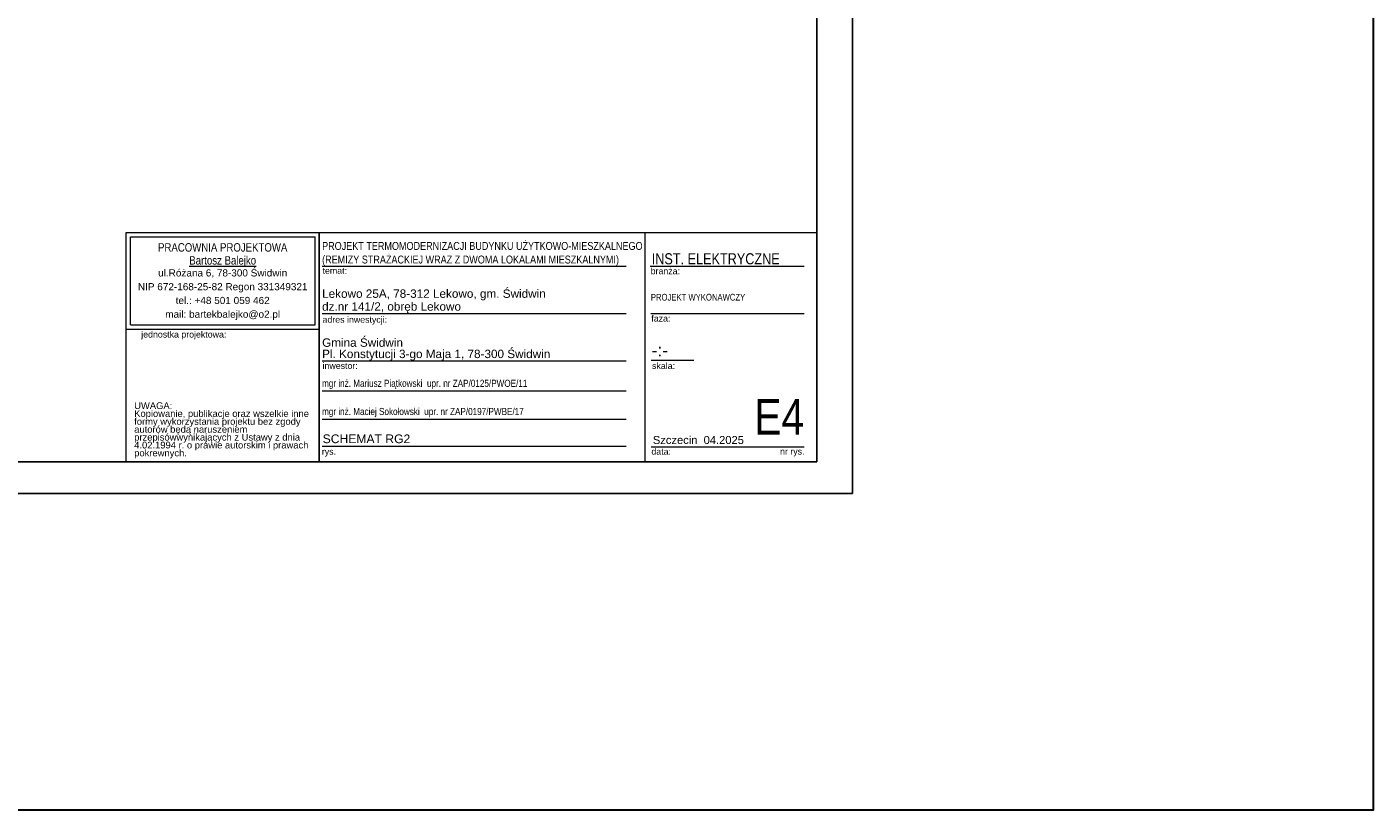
# Model space of a CAD drawing. Extents: x -543332 to -314699, y -9028 to 155584.
# Tile 217 of 256: x -348806 to -314699, y 10832 to 30665. Entities that reach past the tile are written whole.
import ezdxf

# ---------------------------------------------------------------- set-up
doc = ezdxf.new("R2010")
doc.units = 0
doc.header["$MEASUREMENT"] = 0
doc.layers.add('$ IE Tabela', color=7, linetype='Continuous')
for name, color, linetype, lineweight in [('$ IE_SCHEMAT', 7, 'Continuous', 0), ('ARCH TABELA_Nr_Pióra__1', 8, 'Continuous', 25), ('ARCH TABELA_Nr_Pióra__21', 8, 'Continuous', 9), ('ARCH TABELA_Nr_Pióra__7', 8, 'Continuous', 13)]:
    doc.layers.add(name, color=color, linetype=linetype, lineweight=lineweight)
doc.styles.add('GENERATED_STYLE_2', font='ARIALN.TTF')
doc.styles.add('GENERATED_STYLE_7', font='ARIALN.TTF')
doc.styles.add('GENERATED_STYLE_8', font='arial.ttf')
doc.styles.add('GENERATED_STYLE_9', font='arial.ttf')

# ---------------------------------------------------------------- blocks, each defined once
blk = doc.blocks.new('a3eee')
at = {"layer": '$ IE Tabela'}
for p, q in [((23930.8, 1206.8), (23930.8, 4176.8)), ((23840.8, 1286.8), (23840.8, 4096.8)), ((19890.8, 1286.8), (23840.8, 1286.8)), ((19730.8, 1206.8), (23930.8, 1206.8))]:
    blk.add_line(p, q, dxfattribs=at)

msp = doc.modelspace()

# ---------------------------------------------------------------- linework, layer by layer
at = {"layer": '$ IE_SCHEMAT', "color": 3, "lineweight": 30, "ltscale": 2}
msp.add_lwpolyline([(-521785, 145043), (-314699, 145043), (-314699, 10832), (-521785, 10832)], close=True, dxfattribs=at)
at = {"layer": 'ARCH TABELA_Nr_Pióra__21', "color": 0, "linetype": 'Continuous'}
for p, q in [((-346293, 19648), (-346293, 25459)), ((-346293, 25459), (-341399, 25459)), ((-346293, 23012), (-346293, 25459)), ((-346293, 25459), (-328793, 25459)), ((-346186, 23119), (-346186, 25353)), ((-346186, 25353), (-341505, 25353)), ((-341505, 23119), (-341505, 25353)), ((-341399, 25459), (-341399, 19648)), ((-341399, 23012), (-341399, 25459)), ((-333154, 25459), (-333154, 19648)), ((-328793, 25459), (-328793, 19648)), ((-341399, 19648), (-341399, 25059)), ((-341327, 24609), (-333627, 24609)), ((-333015, 24609), (-329116, 24609)), ((-341327, 23409), (-333627, 23409)), ((-332998, 23409), (-329116, 23409)), ((-346293, 23012), (-341399, 23012)), ((-346186, 23119), (-341505, 23119)), ((-341327, 22209), (-333627, 22209)), ((-332986, 22227), (-331906, 22227)), ((-341327, 21449), (-333627, 21449)), ((-341327, 20735), (-333627, 20735)), ((-341327, 20048), (-333627, 20048)), ((-332986, 20030), (-330704, 20030)), ((-330704, 20030), (-329116, 20030)), ((-346293, 19648), (-341399, 19648)), ((-328793, 19648), (-341399, 19648))]:
    msp.add_line(p, q, dxfattribs=at)

# ---------------------------------------------------------------- block references
at = {"layer": '$ IE Tabela', "transparency": 33554687, "xscale": 10, "yscale": 10, "zscale": 10}
msp.add_blockref('a3eee', (-567200, 6780), dxfattribs=at)

# ---------------------------------------------------------------- texts
at = {"layer": 'ARCH TABELA_Nr_Pióra__1', "color": 0, "linetype": 'Continuous', "insert": (-341327, 24614), "char_height": 200, "attachment_point": 7, "line_spacing_factor": 1.031617, "style": 'GENERATED_STYLE_7'}
msp.add_mtext('\\pt22543.4;PROJEKT TERMOMODERNIZACJI BUDYNKU UŻYTKOWO-MIESZKALNEGO\\P\\pt;(REMIZY STRAŻACKIEJ WRAZ Z DWOMA LOKALAMI MIESZKALNYMI)', dxfattribs=at)
at = {"layer": 'ARCH TABELA_Nr_Pióra__1', "color": 0, "linetype": 'Continuous', "insert": (-341313, 20344), "char_height": 220, "attachment_point": 1, "style": 'GENERATED_STYLE_9'}
msp.add_mtext('SCHEMAT RG2', dxfattribs=at)
at = {"layer": 'ARCH TABELA_Nr_Pióra__21', "color": 0, "linetype": 'Continuous', "insert": (-341327, 22214), "char_height": 212.77, "attachment_point": 7, "line_spacing_factor": 0.807442, "style": 'GENERATED_STYLE_8'}
msp.add_mtext('{Gmina Świdwin\\PPl. Konstytucji 3-go Maja 1, 78-300 Świdwin}', dxfattribs=at)
at = {"layer": 'ARCH TABELA_Nr_Pióra__7', "color": 0, "linetype": 'Continuous'}
for s, insert, char_height, attachment_point, line_spacing_factor, style in [('{PRACOWNIA PROJEKTOWA\\P\\LBartosz Balejko}', (-343846, 25188), 212.77, 2, 0.926719, 'GENERATED_STYLE_2'), ('{Lekowo 25A, 78-312 Lekowo, gm. Świdwin\\Pdz.nr 141/2, obręb Lekowo}', (-341327, 23414), 212.77, 7, 0.918867, 'GENERATED_STYLE_8'), ('PROJEKT WYKONAWCZY', (-332998, 23905), 170, 1, 0.923713, 'GENERATED_STYLE_7')]:
    msp.add_mtext(s, dxfattribs=dict(at, insert=insert, char_height=char_height, attachment_point=attachment_point, line_spacing_factor=line_spacing_factor, style=style))
for s, insert, char_height, attachment_point, style in [('INST. ELEKTRYCZNE', (-332976, 24933), 280, 1, 'GENERATED_STYLE_7'), ('{temat:}', (-341316, 24573), 159.6, 1, 'GENERATED_STYLE_8'), ('{branża:}', (-333003, 24561), 159.6, 1, 'GENERATED_STYLE_8'), ('{adres inwestycji:}', (-341316, 23333), 159.58, 1, 'GENERATED_STYLE_8'), ('{faza:}', (-332986, 23364), 159.6, 1, 'GENERATED_STYLE_8'), ('{jednostka projektowa:}', (-345910, 22958), 159.58, 1, 'GENERATED_STYLE_8'), ('-:-', (-332978, 22638), 319.2, 1, 'GENERATED_STYLE_8'), ('{inwestor:}', (-341316, 22164), 159.58, 1, 'GENERATED_STYLE_8'), ('{skala:}', (-332968, 22162), 159.6, 1, 'GENERATED_STYLE_8'), ('mgr inż. Mariusz Piątkowski  upr. nr ZAP/0125/PWOE/11', (-341329, 21730), 180, 1, 'GENERATED_STYLE_7'), ('E4', (-329116, 21239), 900, 3, 'GENERATED_STYLE_7'), ('mgr inż. Maciej Sokołowski  upr. nr ZAP/0197/PWBE/17', (-341329, 21016), 180, 1, 'GENERATED_STYLE_7'), ('Szczecin  04.2025', (-332947, 20305), 202.13, 1, 'GENERATED_STYLE_8'), ('{rys.}', (-341334, 19991), 159.6, 1, 'GENERATED_STYLE_8'), ('{data:}', (-332984, 19991), 159.6, 1, 'GENERATED_STYLE_8'), ('{nr rys.}', (-329724, 19994), 159.6, 1, 'GENERATED_STYLE_8')]:
    msp.add_mtext(s, dxfattribs=dict(at, insert=insert, char_height=char_height, attachment_point=attachment_point, style=style))
at = {"layer": 'ARCH TABELA_Nr_Pióra__7', "color": 0, "linetype": 'Continuous', "style": 'GENERATED_STYLE_8'}
for s, insert, char_height, width, attachment_point, line_spacing_factor in [('{ul.Różana 6, 78-300 Świdwin\\PNIP 672-168-25-82 Regon 331349321\\Ptel.: +48 501 059 462\\Pmail: bartekbalejko@o2.pl}', (-343846, 24526), 180.85, 4680.85, 2, 1.156383), ('{UWAGA:\\PKopiowanie, publikacje oraz wszelkie inne formy wykorzystania projektu bez zgody autorów będą naruszeniem przepisówwynikających z Ustawy z dnia 4.02.1994 r. o prawie autorskim i prawach pokrewnych.}', (-346088, 21158), 170.213, 4483.41, 1, 0.703415)]:
    msp.add_mtext(s, dxfattribs=dict(at, insert=insert, char_height=char_height, width=width, attachment_point=attachment_point, line_spacing_factor=line_spacing_factor))

doc.saveas('drawing.dxf')
